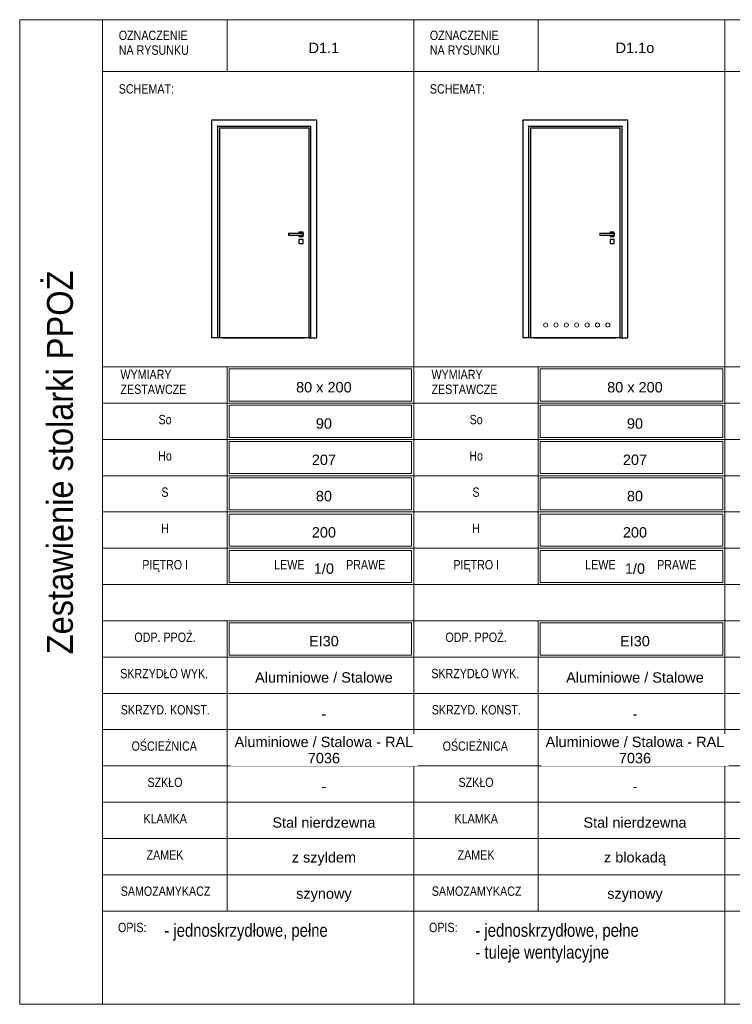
# Model space of a CAD drawing. Header units: centimetres. Extents: x -159 to 1449, y -1163 to 778.
# Tile 1 of 6: x -159 to 528, y -1163 to -213. Entities that reach past the tile are written whole.
import ezdxf

# ---------------------------------------------------------------- set-up
doc = ezdxf.new("R2010")
doc.units = ezdxf.units.CM
for name, color, linetype, lineweight in [('A-ANNO-NOTE', 131, 'Continuous', 13), ('A-DETL-THIN', 151, 'Continuous', 18), ('A-DOOR', 31, 'Continuous', 25), ('A-DOOR-FRAM', 31, 'Continuous', 25), ('G-ANNO-TEXT', 231, 'Continuous', 13)]:
    doc.layers.add(name, color=color, linetype=linetype, lineweight=lineweight)
doc.styles.add('Arial', font='arial.ttf', dxfattribs={"width": 0.9, "height": 25})
doc.styles.add('Arial Narrow', font='ARIALN.TTF', dxfattribs={"height": 9})
doc.styles.add('Arial Narrow_1', font='ARIALN.TTF', dxfattribs={"height": 12.5})
doc.styles.add('Arial_1', font='arial.ttf', dxfattribs={"height": 10})

# ---------------------------------------------------------------- blocks, each defined once
blk = doc.blocks.new('Family - ___-2488737-Projekt 1 - Zestawienie stolarki drzwiowej')
at = {"layer": 'A-DOOR'}
for p, q in [((33.2, -317.59), (119.7, -317.59)), ((33.2, -317.59), (33.2, -520.37)), ((119.7, -520.37), (119.7, -317.59)), ((99.95, -419.37), (113.95, -419.37)), ((99.95, -419.37), (99.95, -421.37)), ((113.95, -421.37), (99.95, -421.37)), ((109.95, -418.37), (109.95, -419.37)), ((113.95, -418.37), (109.95, -418.37)), ((109.95, -421.37), (109.95, -422.37)), ((109.95, -422.37), (113.95, -422.37)), ((109.95, -425.37), (109.95, -429.37)), ((113.95, -425.37), (109.95, -425.37)), ((113.95, -419.37), (113.95, -418.37)), ((113.95, -419.37), (113.95, -421.37)), ((113.95, -422.37), (113.95, -421.37)), ((113.95, -429.37), (113.95, -425.37)), ((109.95, -429.37), (113.95, -429.37)), ((119.7, -520.37), (33.2, -520.37)), ((36.45, -520.37), (115.57, -520.37))]:
    blk.add_line(p, q, dxfattribs=at)
at = {"layer": 'A-DOOR-FRAM'}
for p, q in [((25.7, -310.12), (25.7, -520.37)), ((127.2, -310.12), (25.7, -310.12)), ((127.2, -520.37), (127.2, -310.12)), ((31.7, -520.37), (31.7, -316.12)), ((31.7, -316.12), (121.2, -316.12)), ((121.2, -316.12), (121.2, -520.37)), ((26, -520.37), (25.7, -520.37)), ((31.4, -520.37), (26, -520.37)), ((31.7, -520.37), (31.4, -520.37)), ((33.2, -520.37), (31.7, -520.37)), ((119.7, -520.37), (121.2, -520.37)), ((121.5, -520.37), (121.2, -520.37)), ((121.5, -520.37), (126.9, -520.37)), ((127.2, -520.37), (126.9, -520.37))]:
    blk.add_line(p, q, dxfattribs=at)
for points, knots in [([(26, -310.42), (25.97, -310.39), (25.93, -310.35), (25.88, -310.3), (25.86, -310.27), (25.83, -310.25), (25.81, -310.23), (25.79, -310.21), (25.77, -310.19), (25.76, -310.18), (25.74, -310.16), (25.72, -310.14), (25.7, -310.12), (25.7, -310.12), (25.7, -310.12)], [0, 0, 0, 0, 0.166667, 0.25, 0.333333, 0.375, 0.416667, 0.5, 0.541667, 0.583333, 0.666667, 0.75, 0.833333, 1, 1, 1, 1]), ([(126.9, -310.42), (126.93, -310.39), (126.97, -310.35), (127.01, -310.3), (127.04, -310.27), (127.07, -310.25), (127.09, -310.23), (127.11, -310.21), (127.13, -310.19), (127.14, -310.18), (127.16, -310.16), (127.18, -310.14), (127.19, -310.12), (127.2, -310.12), (127.2, -310.12)], [0, 0, 0, 0, 0.166667, 0.25, 0.333333, 0.375, 0.416667, 0.5, 0.541667, 0.583333, 0.666667, 0.75, 0.833333, 1, 1, 1, 1]), ([(31.7, -316.12), (31.7, -316.12), (31.69, -316.11), (31.68, -316.1), (31.66, -316.08), (31.64, -316.06), (31.63, -316.04), (31.61, -316.03), (31.58, -316), (31.56, -315.97), (31.53, -315.95), (31.51, -315.93), (31.47, -315.88), (31.43, -315.84), (31.4, -315.82)], [0, 0, 0, 0, 0.166667, 0.25, 0.333333, 0.416667, 0.458333, 0.5, 0.583333, 0.666667, 0.708333, 0.75, 0.833333, 1, 1, 1, 1]), ([(121.2, -316.12), (121.2, -316.12), (121.2, -316.11), (121.22, -316.1), (121.24, -316.08), (121.26, -316.06), (121.27, -316.04), (121.29, -316.03), (121.32, -316), (121.34, -315.97), (121.37, -315.95), (121.39, -315.93), (121.43, -315.88), (121.47, -315.84), (121.5, -315.82)], [0, 0, 0, 0, 0.166667, 0.25, 0.333333, 0.416667, 0.458333, 0.5, 0.583333, 0.666667, 0.708333, 0.75, 0.833333, 1, 1, 1, 1])]:
    blk.add_open_spline(points, degree=3, knots=knots, dxfattribs=at)
blk = doc.blocks.new('Family - ___-2489071-Projekt 1 - Zestawienie stolarki drzwiowej')
at = {"layer": 'A-DOOR'}
for p, q in [((333.2, -317.59), (419.7, -317.59)), ((333.2, -317.59), (333.2, -520.37)), ((419.7, -520.37), (419.7, -317.59)), ((399.95, -419.37), (413.95, -419.37)), ((399.95, -419.37), (399.95, -421.37)), ((413.95, -421.37), (399.95, -421.37)), ((409.95, -418.37), (409.95, -419.37)), ((413.95, -418.37), (409.95, -418.37)), ((409.95, -421.37), (409.95, -422.37)), ((409.95, -422.37), (413.95, -422.37)), ((409.95, -425.37), (409.95, -429.37)), ((413.95, -425.37), (409.95, -425.37)), ((413.95, -419.37), (413.95, -418.37)), ((413.95, -419.37), (413.95, -421.37)), ((413.95, -422.37), (413.95, -421.37)), ((413.95, -429.37), (413.95, -425.37)), ((409.95, -429.37), (413.95, -429.37)), ((419.7, -520.37), (333.2, -520.37)), ((336.45, -520.37), (415.57, -520.37))]:
    blk.add_line(p, q, dxfattribs=at)
at = {"layer": 'A-DOOR-FRAM'}
for p, q in [((325.7, -310.12), (325.7, -520.37)), ((427.2, -310.12), (325.7, -310.12)), ((427.2, -520.37), (427.2, -310.12)), ((331.7, -520.37), (331.7, -316.12)), ((331.7, -316.12), (421.2, -316.12)), ((421.2, -316.12), (421.2, -520.37)), ((326, -520.37), (325.7, -520.37)), ((331.4, -520.37), (326, -520.37)), ((331.7, -520.37), (331.4, -520.37)), ((333.2, -520.37), (331.7, -520.37)), ((419.7, -520.37), (421.2, -520.37)), ((421.5, -520.37), (421.2, -520.37)), ((421.5, -520.37), (426.9, -520.37)), ((427.2, -520.37), (426.9, -520.37))]:
    blk.add_line(p, q, dxfattribs=at)
for points, knots in [([(326, -310.42), (325.97, -310.39), (325.93, -310.35), (325.88, -310.3), (325.86, -310.27), (325.83, -310.25), (325.81, -310.23), (325.79, -310.21), (325.77, -310.19), (325.76, -310.18), (325.74, -310.16), (325.72, -310.14), (325.7, -310.12), (325.7, -310.12), (325.7, -310.12)], [0, 0, 0, 0, 0.166667, 0.25, 0.333333, 0.375, 0.416667, 0.5, 0.541667, 0.583333, 0.666667, 0.75, 0.833333, 1, 1, 1, 1]), ([(426.9, -310.42), (426.93, -310.39), (426.97, -310.35), (427.01, -310.3), (427.04, -310.27), (427.07, -310.25), (427.09, -310.23), (427.11, -310.21), (427.13, -310.19), (427.14, -310.18), (427.16, -310.16), (427.18, -310.14), (427.19, -310.12), (427.2, -310.12), (427.2, -310.12)], [0, 0, 0, 0, 0.166667, 0.25, 0.333333, 0.375, 0.416667, 0.5, 0.541667, 0.583333, 0.666667, 0.75, 0.833333, 1, 1, 1, 1]), ([(331.7, -316.12), (331.7, -316.12), (331.69, -316.11), (331.68, -316.1), (331.66, -316.08), (331.64, -316.06), (331.63, -316.04), (331.61, -316.03), (331.58, -316), (331.56, -315.97), (331.53, -315.95), (331.51, -315.93), (331.47, -315.88), (331.43, -315.84), (331.4, -315.82)], [0, 0, 0, 0, 0.166667, 0.25, 0.333333, 0.416667, 0.458333, 0.5, 0.583333, 0.666667, 0.708333, 0.75, 0.833333, 1, 1, 1, 1]), ([(421.2, -316.12), (421.2, -316.12), (421.2, -316.11), (421.22, -316.1), (421.24, -316.08), (421.26, -316.06), (421.27, -316.04), (421.29, -316.03), (421.32, -316), (421.34, -315.97), (421.37, -315.95), (421.39, -315.93), (421.43, -315.88), (421.47, -315.84), (421.5, -315.82)], [0, 0, 0, 0, 0.166667, 0.25, 0.333333, 0.416667, 0.458333, 0.5, 0.583333, 0.666667, 0.708333, 0.75, 0.833333, 1, 1, 1, 1])]:
    blk.add_open_spline(points, degree=3, knots=knots, dxfattribs=at)

msp = doc.modelspace()

# ---------------------------------------------------------------- linework, layer by layer
at = {"layer": 'A-DETL-THIN'}
for p, q in [((-79.4, -213.27), (-159.4, -213.27)), ((-159.4, -213.27), (-159.4, -1163.27)), ((-79.4, -213.27), (220.6, -213.27)), ((-79.4, -213.27), (-79.4, -1163.27)), ((-79.4, -213.27), (-79.4, -1163.27)), ((40.6, -263.27), (40.6, -213.27)), ((220.6, -213.27), (220.6, -263.27)), ((220.6, -213.27), (520.6, -213.27)), ((220.6, -213.27), (220.6, -1163.27)), ((220.6, -213.27), (220.6, -1163.27)), ((340.6, -263.27), (340.6, -213.27)), ((520.6, -213.27), (520.6, -263.27)), ((520.6, -213.27), (820.6, -213.27)), ((520.6, -213.27), (520.6, -1163.27)), ((-79.4, -263.27), (220.6, -263.27)), ((220.6, -548.27), (220.6, -263.27)), ((220.6, -263.27), (520.6, -263.27)), ((520.6, -548.27), (520.6, -263.27)), ((520.6, -263.27), (820.6, -263.27)), ((-79.4, -548.27), (220.6, -548.27)), ((40.6, -548.27), (40.6, -583.27)), ((42.6, -550.27), (218.6, -550.27)), ((42.6, -581.27), (42.6, -550.27)), ((218.6, -550.27), (218.6, -581.27)), ((220.6, -548.27), (220.6, -1163.27)), ((220.6, -548.27), (520.6, -548.27)), ((340.6, -548.27), (340.6, -583.27)), ((342.6, -550.27), (518.6, -550.27)), ((342.6, -581.27), (342.6, -550.27)), ((518.6, -550.27), (518.6, -581.27)), ((520.6, -548.27), (520.6, -1163.27)), ((520.6, -548.27), (820.6, -548.27)), ((-79.4, -583.27), (220.6, -583.27)), ((40.6, -583.27), (40.6, -618.27)), ((218.6, -581.27), (42.6, -581.27)), ((42.6, -585.27), (218.6, -585.27)), ((42.6, -616.27), (42.6, -585.27)), ((218.6, -585.27), (218.6, -616.27)), ((220.6, -583.27), (520.6, -583.27)), ((340.6, -583.27), (340.6, -618.27)), ((518.6, -581.27), (342.6, -581.27)), ((342.6, -585.27), (518.6, -585.27)), ((342.6, -616.27), (342.6, -585.27)), ((518.6, -585.27), (518.6, -616.27)), ((520.6, -583.27), (820.6, -583.27)), ((218.6, -616.27), (42.6, -616.27)), ((518.6, -616.27), (342.6, -616.27)), ((-79.4, -618.27), (220.6, -618.27)), ((40.6, -618.27), (40.6, -653.27)), ((42.6, -620.27), (218.6, -620.27)), ((42.6, -651.27), (42.6, -620.27)), ((218.6, -620.27), (218.6, -651.27)), ((220.6, -618.27), (520.6, -618.27)), ((340.6, -618.27), (340.6, -653.27)), ((342.6, -620.27), (518.6, -620.27)), ((342.6, -651.27), (342.6, -620.27)), ((518.6, -620.27), (518.6, -651.27)), ((520.6, -618.27), (820.6, -618.27)), ((-79.4, -653.27), (220.6, -653.27)), ((40.6, -653.27), (40.6, -688.27)), ((218.6, -651.27), (42.6, -651.27)), ((42.6, -655.27), (218.6, -655.27)), ((42.6, -686.27), (42.6, -655.27)), ((218.6, -655.27), (218.6, -686.27)), ((220.6, -653.27), (520.6, -653.27)), ((340.6, -653.27), (340.6, -688.27)), ((518.6, -651.27), (342.6, -651.27)), ((342.6, -655.27), (518.6, -655.27)), ((342.6, -686.27), (342.6, -655.27)), ((518.6, -655.27), (518.6, -686.27)), ((520.6, -653.27), (820.6, -653.27)), ((-79.4, -688.27), (220.6, -688.27)), ((40.6, -688.27), (40.6, -723.27)), ((218.6, -686.27), (42.6, -686.27)), ((42.6, -721.27), (42.6, -690.27)), ((42.6, -690.27), (218.6, -690.27)), ((218.6, -690.27), (218.6, -721.27)), ((220.6, -688.27), (520.6, -688.27)), ((340.6, -688.27), (340.6, -723.27)), ((518.6, -686.27), (342.6, -686.27)), ((342.6, -721.27), (342.6, -690.27)), ((342.6, -690.27), (518.6, -690.27)), ((518.6, -690.27), (518.6, -721.27)), ((520.6, -688.27), (820.6, -688.27)), ((218.6, -721.27), (42.6, -721.27)), ((518.6, -721.27), (342.6, -721.27)), ((-79.4, -723.27), (220.6, -723.27)), ((40.6, -723.27), (40.6, -758.27)), ((42.6, -725.27), (218.6, -725.27)), ((42.6, -756.27), (42.6, -725.27)), ((218.6, -725.27), (218.6, -756.27)), ((220.6, -723.27), (520.6, -723.27)), ((340.6, -723.27), (340.6, -758.27)), ((342.6, -725.27), (518.6, -725.27)), ((342.6, -756.27), (342.6, -725.27)), ((518.6, -725.27), (518.6, -756.27)), ((520.6, -723.27), (820.6, -723.27)), ((-79.4, -758.27), (220.6, -758.27)), ((218.6, -756.27), (42.6, -756.27)), ((220.6, -758.27), (520.6, -758.27)), ((518.6, -756.27), (342.6, -756.27)), ((520.6, -758.27), (820.6, -758.27)), ((-79.4, -793.27), (220.6, -793.27)), ((40.6, -793.27), (40.6, -828.27)), ((42.6, -795.27), (218.6, -795.27)), ((42.6, -826.27), (42.6, -795.27)), ((218.6, -795.27), (218.6, -826.27)), ((220.6, -793.27), (520.6, -793.27)), ((340.6, -793.27), (340.6, -828.27)), ((342.6, -795.27), (518.6, -795.27)), ((342.6, -826.27), (342.6, -795.27)), ((518.6, -795.27), (518.6, -826.27)), ((520.6, -793.27), (820.6, -793.27)), ((218.6, -826.27), (42.6, -826.27)), ((518.6, -826.27), (342.6, -826.27)), ((-79.4, -828.27), (220.6, -828.27)), ((40.6, -828.27), (40.6, -863.27)), ((220.6, -828.27), (520.6, -828.27)), ((340.6, -828.27), (340.6, -863.27)), ((520.6, -828.27), (820.6, -828.27)), ((-79.4, -863.27), (220.6, -863.27)), ((40.6, -863.27), (40.6, -898.27)), ((220.6, -863.27), (520.6, -863.27)), ((340.6, -863.27), (340.6, -898.27)), ((520.6, -863.27), (820.6, -863.27)), ((-79.4, -898.27), (220.6, -898.27)), ((40.6, -898.27), (40.6, -933.27)), ((220.6, -898.27), (520.6, -898.27)), ((340.6, -898.27), (340.6, -933.27)), ((520.6, -898.27), (820.6, -898.27)), ((-79.4, -933.27), (220.6, -933.27)), ((40.6, -933.27), (40.6, -968.27)), ((220.6, -933.27), (520.6, -933.27)), ((340.6, -933.27), (340.6, -968.27)), ((520.6, -933.27), (820.6, -933.27)), ((-79.4, -968.27), (220.6, -968.27)), ((40.6, -968.27), (40.6, -1003.27)), ((220.6, -968.27), (520.6, -968.27)), ((340.6, -968.27), (340.6, -1003.27)), ((520.6, -968.27), (820.6, -968.27)), ((-79.4, -1003.27), (220.6, -1003.27)), ((40.6, -1003.27), (40.6, -1038.27)), ((220.6, -1003.27), (520.6, -1003.27)), ((340.6, -1003.27), (340.6, -1038.27)), ((520.6, -1003.27), (820.6, -1003.27)), ((-79.4, -1038.27), (220.6, -1038.27)), ((40.6, -1038.27), (40.6, -1073.27)), ((220.6, -1038.27), (520.6, -1038.27)), ((340.6, -1038.27), (340.6, -1073.27)), ((520.6, -1038.27), (820.6, -1038.27)), ((-79.4, -1073.27), (220.6, -1073.27)), ((220.6, -1073.27), (520.6, -1073.27)), ((520.6, -1073.27), (820.6, -1073.27)), ((-159.4, -1163.27), (-79.4, -1163.27)), ((-79.4, -1163.27), (220.6, -1163.27)), ((220.6, -1163.27), (520.6, -1163.27)), ((520.6, -1163.27), (820.6, -1163.27))]:
    msp.add_line(p, q, dxfattribs=at)
for centre in [(347.83, -507.87), (357.83, -507.87), (367.83, -507.87), (377.83, -507.87), (387.83, -507.87), (397.83, -507.87), (407.83, -507.87)]:
    msp.add_circle(centre, 2, dxfattribs=at)

# ---------------------------------------------------------------- block references
at = {"lineweight": 25}
for name in ['Family - ___-2488737-Projekt 1 - Zestawienie stolarki drzwiowej', 'Family - ___-2489071-Projekt 1 - Zestawienie stolarki drzwiowej']:
    msp.add_blockref(name, (0, 0), dxfattribs=at)

# ---------------------------------------------------------------- texts
at = {"layer": 'A-ANNO-NOTE', "char_height": 10, "attachment_point": 5, "line_spacing_factor": 0.936439, "style": 'Arial_1', "bg_fill": 3, "box_fill_scale": 1.25, "bg_fill_color": 256, "bg_fill_true_color": 13158600, "bg_fill_transparency": 0}
for s, insert, width in [('\\pxqc,t6.35,12.7,19.05,25.4,31.75,38.1,44.45,50.8,57.15,63.5,69.85,76.2,82.55,88.9,95.25,101.6,107.95,114.3,120.65,127,133.35,139.7,146.05,152.4,158.75,165.1,171.45,177.8,184.15,190.5,196.85,203.2;{D1.1}', (133.97, -240.46), 30.45), ('\\pxqc,t6.35,12.7,19.05,25.4,31.75,38.1,44.45,50.8,57.15,63.5,69.85,76.2,82.55,88.9,95.25,101.6,107.95,114.3,120.65,127,133.35,139.7,146.05,152.4,158.75,165.1,171.45,177.8,184.15,190.5,196.85,203.2;{D1.1o}', (433.97, -240.46), 38.35), ('\\pxqc,t6.35,12.7,19.05,25.4,31.75,38.1,44.45,50.8,57.15,63.5,69.85,76.2,82.55,88.9,95.25,101.6,107.95,114.3,120.65,127,133.35,139.7,146.05,152.4,158.75,165.1,171.45,177.8,184.15,190.5,196.85,203.2;{80 x 200}', (133.97, -567.96), 55.25), ('\\pxqc,t6.35,12.7,19.05,25.4,31.75,38.1,44.45,50.8,57.15,63.5,69.85,76.2,82.55,88.9,95.25,101.6,107.95,114.3,120.65,127,133.35,139.7,146.05,152.4,158.75,165.1,171.45,177.8,184.15,190.5,196.85,203.2;{80 x 200}', (433.97, -567.96), 55.25), ('\\pxqc,t6.35,12.7,19.05,25.4,31.75,38.1,44.45,50.8,57.15,63.5,69.85,76.2,82.55,88.9,95.25,101.6,107.95,114.3,120.65,127,133.35,139.7,146.05,152.4,158.75,165.1,171.45,177.8,184.15,190.5,196.85,203.2;{90}', (134, -602.96), 16.2), ('\\pxqc,t6.35,12.7,19.05,25.4,31.75,38.1,44.45,50.8,57.15,63.5,69.85,76.2,82.55,88.9,95.25,101.6,107.95,114.3,120.65,127,133.35,139.7,146.05,152.4,158.75,165.1,171.45,177.8,184.15,190.5,196.85,203.2;{90}', (434, -602.96), 16.2), ('\\pxqc,t6.35,12.7,19.05,25.4,31.75,38.1,44.45,50.8,57.15,63.5,69.85,76.2,82.55,88.9,95.25,101.6,107.95,114.3,120.65,127,133.35,139.7,146.05,152.4,158.75,165.1,171.45,177.8,184.15,190.5,196.85,203.2;{207}', (133.97, -637.96), 24.15), ('\\pxqc,t6.35,12.7,19.05,25.4,31.75,38.1,44.45,50.8,57.15,63.5,69.85,76.2,82.55,88.9,95.25,101.6,107.95,114.3,120.65,127,133.35,139.7,146.05,152.4,158.75,165.1,171.45,177.8,184.15,190.5,196.85,203.2;{207}', (433.97, -637.96), 24.15), ('\\pxqc,t6.35,12.7,19.05,25.4,31.75,38.1,44.45,50.8,57.15,63.5,69.85,76.2,82.55,88.9,95.25,101.6,107.95,114.3,120.65,127,133.35,139.7,146.05,152.4,158.75,165.1,171.45,177.8,184.15,190.5,196.85,203.2;{80}', (134, -672.96), 16.2), ('\\pxqc,t6.35,12.7,19.05,25.4,31.75,38.1,44.45,50.8,57.15,63.5,69.85,76.2,82.55,88.9,95.25,101.6,107.95,114.3,120.65,127,133.35,139.7,146.05,152.4,158.75,165.1,171.45,177.8,184.15,190.5,196.85,203.2;{80}', (434, -672.96), 16.2), ('\\pxqc,t6.35,12.7,19.05,25.4,31.75,38.1,44.45,50.8,57.15,63.5,69.85,76.2,82.55,88.9,95.25,101.6,107.95,114.3,120.65,127,133.35,139.7,146.05,152.4,158.75,165.1,171.45,177.8,184.15,190.5,196.85,203.2;{200}', (133.97, -707.96), 24.15), ('\\pxqc,t6.35,12.7,19.05,25.4,31.75,38.1,44.45,50.8,57.15,63.5,69.85,76.2,82.55,88.9,95.25,101.6,107.95,114.3,120.65,127,133.35,139.7,146.05,152.4,158.75,165.1,171.45,177.8,184.15,190.5,196.85,203.2;{200}', (433.97, -707.96), 24.15), ('\\pxqc,t6.35,12.7,19.05,25.4,31.75,38.1,44.45,50.8,57.15,63.5,69.85,76.2,82.55,88.9,95.25,101.6,107.95,114.3,120.65,127,133.35,139.7,146.05,152.4,158.75,165.1,171.45,177.8,184.15,190.5,196.85,203.2;{EI30}', (133.97, -812.96), 29.75), ('\\pxqc,t6.35,12.7,19.05,25.4,31.75,38.1,44.45,50.8,57.15,63.5,69.85,76.2,82.55,88.9,95.25,101.6,107.95,114.3,120.65,127,133.35,139.7,146.05,152.4,158.75,165.1,171.45,177.8,184.15,190.5,196.85,203.2;{EI30}', (433.97, -812.96), 29.75), ('\\pxqc,t6.35,12.7,19.05,25.4,31.75,38.1,44.45,50.8,57.15,63.5,69.85,76.2,82.55,88.9,95.25,101.6,107.95,114.3,120.65,127,133.35,139.7,146.05,152.4,158.75,165.1,171.45,177.8,184.15,190.5,196.85,203.2;{-}', (134, -882.96), 4.95), ('\\pxqc,t6.35,12.7,19.05,25.4,31.75,38.1,44.45,50.8,57.15,63.5,69.85,76.2,82.55,88.9,95.25,101.6,107.95,114.3,120.65,127,133.35,139.7,146.05,152.4,158.75,165.1,171.45,177.8,184.15,190.5,196.85,203.2;{-}', (434, -882.96), 4.95), ('\\pxqc,t6.35,12.7,19.05,25.4,31.75,38.1,44.45,50.8,57.15,63.5,69.85,76.2,82.55,88.9,95.25,101.6,107.95,114.3,120.65,127,133.35,139.7,146.05,152.4,158.75,165.1,171.45,177.8,184.15,190.5,196.85,203.2;{-}', (134, -952.96), 4.95), ('\\pxqc,t6.35,12.7,19.05,25.4,31.75,38.1,44.45,50.8,57.15,63.5,69.85,76.2,82.55,88.9,95.25,101.6,107.95,114.3,120.65,127,133.35,139.7,146.05,152.4,158.75,165.1,171.45,177.8,184.15,190.5,196.85,203.2;{-}', (434, -952.96), 4.95), ('\\pxqc,t6.35,12.7,19.05,25.4,31.75,38.1,44.45,50.8,57.15,63.5,69.85,76.2,82.55,88.9,95.25,101.6,107.95,114.3,120.65,127,133.35,139.7,146.05,152.4,158.75,165.1,171.45,177.8,184.15,190.5,196.85,203.2;{z szyldem}', (134, -1022.96), 63.5), ('\\pxqc,t6.35,12.7,19.05,25.4,31.75,38.1,44.45,50.8,57.15,63.5,69.85,76.2,82.55,88.9,95.25,101.6,107.95,114.3,120.65,127,133.35,139.7,146.05,152.4,158.75,165.1,171.45,177.8,184.15,190.5,196.85,203.2;{szynowy}', (134, -1057.96), 53.9), ('\\pxqc,t6.35,12.7,19.05,25.4,31.75,38.1,44.45,50.8,57.15,63.5,69.85,76.2,82.55,88.9,95.25,101.6,107.95,114.3,120.65,127,133.35,139.7,146.05,152.4,158.75,165.1,171.45,177.8,184.15,190.5,196.85,203.2;{szynowy}', (434, -1057.96), 53.9)]:
    msp.add_mtext(s, dxfattribs=dict(at, insert=insert, width=width))
at = {"layer": 'G-ANNO-TEXT', "color": 7, "line_spacing_factor": 0.949189}
for s, insert, char_height, width, attachment_point, style in [('\\pxt7.05556,14.11111,21.16667,28.22222,35.27778,42.33333,49.38889,56.44444,63.5,70.55556,77.61111,84.66667,91.72222,98.77778,105.83333,112.88889,119.94444,127,134.05556,141.11111,148.16667,155.22222,162.27778,169.33333,176.38889,183.44444,190.5,197.55556,204.61111,211.66667,218.72222,225.77778;{OZNACZENIE NA RYSUNKU}', (-63.85, -223.89), 9, 77.75, 1, 'Arial Narrow'), ('\\pxt7.05556,14.11111,21.16667,28.22222,35.27778,42.33333,49.38889,56.44444,63.5,70.55556,77.61111,84.66667,91.72222,98.77778,105.83333,112.88889,119.94444,127,134.05556,141.11111,148.16667,155.22222,162.27778,169.33333,176.38889,183.44444,190.5,197.55556,204.61111,211.66667,218.72222,225.77778;{OZNACZENIE NA RYSUNKU}', (236.15, -223.89), 9, 77.75, 1, 'Arial Narrow'), ('\\pxt7.05556,14.11111,21.16667,28.22222,35.27778,42.33333,49.38889,56.44444,63.5,70.55556,77.61111,84.66667,91.72222,98.77778,105.83333,112.88889,119.94444,127,134.05556,141.11111,148.16667,155.22222,162.27778,169.33333,176.38889,183.44444,190.5,197.55556,204.61111,211.66667,218.72222,225.77778;{SCHEMAT:}', (-63.85, -275.55), 9, 52.4695, 1, 'Arial Narrow'), ('\\pxt7.05556,14.11111,21.16667,28.22222,35.27778,42.33333,49.38889,56.44444,63.5,70.55556,77.61111,84.66667,91.72222,98.77778,105.83333,112.88889,119.94444,127,134.05556,141.11111,148.16667,155.22222,162.27778,169.33333,176.38889,183.44444,190.5,197.55556,204.61111,211.66667,218.72222,225.77778;{SCHEMAT:}', (236.15, -275.55), 9, 52.4695, 1, 'Arial Narrow'), ('\\pxt7.05556,14.11111,21.16667,28.22222,35.27778,42.33333,49.38889,56.44444,63.5,70.55556,77.61111,84.66667,91.72222,98.77778,105.83333,112.88889,119.94444,127,134.05556,141.11111,148.16667,155.22222,162.27778,169.33333,176.38889,183.44444,190.5,197.55556,204.61111,211.66667,218.72222,225.77778;{WYMIARY\\PZESTAWCZE}', (-62.23, -551.1), 9, 99.55, 1, 'Arial Narrow'), ('\\pxt7.05556,14.11111,21.16667,28.22222,35.27778,42.33333,49.38889,56.44444,63.5,70.55556,77.61111,84.66667,91.72222,98.77778,105.83333,112.88889,119.94444,127,134.05556,141.11111,148.16667,155.22222,162.27778,169.33333,176.38889,183.44444,190.5,197.55556,204.61111,211.66667,218.72222,225.77778;{WYMIARY\\PZESTAWCZE}', (237.77, -551.1), 9, 99.55, 1, 'Arial Narrow'), ('\\pxqc,t7.05556,14.11111,21.16667,28.22222,35.27778,42.33333,49.38889,56.44444,63.5,70.55556,77.61111,84.66667,91.72222,98.77778,105.83333,112.88889,119.94444,127,134.05556,141.11111,148.16667,155.22222,162.27778,169.33333,176.38889,183.44444,190.5,197.55556,204.61111,211.66667,218.72222,225.77778;{So}', (-19.18, -594.61), 9, 38.7, 2, 'Arial Narrow'), ('\\pxqc,t7.05556,14.11111,21.16667,28.22222,35.27778,42.33333,49.38889,56.44444,63.5,70.55556,77.61111,84.66667,91.72222,98.77778,105.83333,112.88889,119.94444,127,134.05556,141.11111,148.16667,155.22222,162.27778,169.33333,176.38889,183.44444,190.5,197.55556,204.61111,211.66667,218.72222,225.77778;{So}', (280.82, -594.61), 9, 38.7, 2, 'Arial Narrow'), ('\\pxqc,t7.05556,14.11111,21.16667,28.22222,35.27778,42.33333,49.38889,56.44444,63.5,70.55556,77.61111,84.66667,91.72222,98.77778,105.83333,112.88889,119.94444,127,134.05556,141.11111,148.16667,155.22222,162.27778,169.33333,176.38889,183.44444,190.5,197.55556,204.61111,211.66667,218.72222,225.77778;{Ho}', (-19.2, -629.61), 9, 38.7, 2, 'Arial Narrow'), ('\\pxqc,t7.05556,14.11111,21.16667,28.22222,35.27778,42.33333,49.38889,56.44444,63.5,70.55556,77.61111,84.66667,91.72222,98.77778,105.83333,112.88889,119.94444,127,134.05556,141.11111,148.16667,155.22222,162.27778,169.33333,176.38889,183.44444,190.5,197.55556,204.61111,211.66667,218.72222,225.77778;{Ho}', (280.8, -629.61), 9, 38.7, 2, 'Arial Narrow'), ('\\pxqc,t7.05556,14.11111,21.16667,28.22222,35.27778,42.33333,49.38889,56.44444,63.5,70.55556,77.61111,84.66667,91.72222,98.77778,105.83333,112.88889,119.94444,127,134.05556,141.11111,148.16667,155.22222,162.27778,169.33333,176.38889,183.44444,190.5,197.55556,204.61111,211.66667,218.72222,225.77778;{S}', (-19.35, -664.61), 9, 38.7, 2, 'Arial Narrow'), ('\\pxqc,t7.05556,14.11111,21.16667,28.22222,35.27778,42.33333,49.38889,56.44444,63.5,70.55556,77.61111,84.66667,91.72222,98.77778,105.83333,112.88889,119.94444,127,134.05556,141.11111,148.16667,155.22222,162.27778,169.33333,176.38889,183.44444,190.5,197.55556,204.61111,211.66667,218.72222,225.77778;{S}', (280.65, -664.61), 9, 38.7, 2, 'Arial Narrow'), ('\\pxqc,t7.05556,14.11111,21.16667,28.22222,35.27778,42.33333,49.38889,56.44444,63.5,70.55556,77.61111,84.66667,91.72222,98.77778,105.83333,112.88889,119.94444,127,134.05556,141.11111,148.16667,155.22222,162.27778,169.33333,176.38889,183.44444,190.5,197.55556,204.61111,211.66667,218.72222,225.77778;{H}', (-19.35, -699.61), 9, 38.7, 2, 'Arial Narrow'), ('\\pxqc,t7.05556,14.11111,21.16667,28.22222,35.27778,42.33333,49.38889,56.44444,63.5,70.55556,77.61111,84.66667,91.72222,98.77778,105.83333,112.88889,119.94444,127,134.05556,141.11111,148.16667,155.22222,162.27778,169.33333,176.38889,183.44444,190.5,197.55556,204.61111,211.66667,218.72222,225.77778;{H}', (280.65, -699.61), 9, 38.7, 2, 'Arial Narrow'), ('\\pxqc,t7.05556,14.11111,21.16667,28.22222,35.27778,42.33333,49.38889,56.44444,63.5,70.55556,77.61111,84.66667,91.72222,98.77778,105.83333,112.88889,119.94444,127,134.05556,141.11111,148.16667,155.22222,162.27778,169.33333,176.38889,183.44444,190.5,197.55556,204.61111,211.66667,218.72222,225.77778;{PIĘTRO I}', (-19.11, -734.61), 9, 105.5, 2, 'Arial Narrow'), ('\\pxqc,t7.05556,14.11111,21.16667,28.22222,35.27778,42.33333,49.38889,56.44444,63.5,70.55556,77.61111,84.66667,91.72222,98.77778,105.83333,112.88889,119.94444,127,134.05556,141.11111,148.16667,155.22222,162.27778,169.33333,176.38889,183.44444,190.5,197.55556,204.61111,211.66667,218.72222,225.77778;{LEWE    ^I         PRAWE}', (139.6, -734.61), 9, 140.9, 2, 'Arial Narrow'), ('\\pxqc,t7.05556,14.11111,21.16667,28.22222,35.27778,42.33333,49.38889,56.44444,63.5,70.55556,77.61111,84.66667,91.72222,98.77778,105.83333,112.88889,119.94444,127,134.05556,141.11111,148.16667,155.22222,162.27778,169.33333,176.38889,183.44444,190.5,197.55556,204.61111,211.66667,218.72222,225.77778;{PIĘTRO I}', (280.89, -734.61), 9, 105.5, 2, 'Arial Narrow'), ('\\pxqc,t7.05556,14.11111,21.16667,28.22222,35.27778,42.33333,49.38889,56.44444,63.5,70.55556,77.61111,84.66667,91.72222,98.77778,105.83333,112.88889,119.94444,127,134.05556,141.11111,148.16667,155.22222,162.27778,169.33333,176.38889,183.44444,190.5,197.55556,204.61111,211.66667,218.72222,225.77778;{LEWE    ^I         PRAWE}', (439.6, -734.61), 9, 140.9, 2, 'Arial Narrow'), ('\\pxqc,t7.05556,14.11111,21.16667,28.22222,35.27778,42.33333,49.38889,56.44444,63.5,70.55556,77.61111,84.66667,91.72222,98.77778,105.83333,112.88889,119.94444,127,134.05556,141.11111,148.16667,155.22222,162.27778,169.33333,176.38889,183.44444,190.5,197.55556,204.61111,211.66667,218.72222,225.77778;{ODP. PPOŻ.}', (-19.31, -804.61), 9, 127, 2, 'Arial Narrow'), ('\\pxqc,t7.05556,14.11111,21.16667,28.22222,35.27778,42.33333,49.38889,56.44444,63.5,70.55556,77.61111,84.66667,91.72222,98.77778,105.83333,112.88889,119.94444,127,134.05556,141.11111,148.16667,155.22222,162.27778,169.33333,176.38889,183.44444,190.5,197.55556,204.61111,211.66667,218.72222,225.77778;{ODP. PPOŻ.}', (280.69, -804.61), 9, 127, 2, 'Arial Narrow'), ('\\pxqc,t7.05556,14.11111,21.16667,28.22222,35.27778,42.33333,49.38889,56.44444,63.5,70.55556,77.61111,84.66667,91.72222,98.77778,105.83333,112.88889,119.94444,127,134.05556,141.11111,148.16667,155.22222,162.27778,169.33333,176.38889,183.44444,190.5,197.55556,204.61111,211.66667,218.72222,225.77778;{SKRZYDŁO WYK.}', (-20.06, -839.61), 9, 128.35, 2, 'Arial Narrow'), ('\\pxqc,t7.05556,14.11111,21.16667,28.22222,35.27778,42.33333,49.38889,56.44444,63.5,70.55556,77.61111,84.66667,91.72222,98.77778,105.83333,112.88889,119.94444,127,134.05556,141.11111,148.16667,155.22222,162.27778,169.33333,176.38889,183.44444,190.5,197.55556,204.61111,211.66667,218.72222,225.77778;{SKRZYDŁO WYK.}', (279.94, -839.61), 9, 128.35, 2, 'Arial Narrow'), ('\\pxqc,t7.05556,14.11111,21.16667,28.22222,35.27778,42.33333,49.38889,56.44444,63.5,70.55556,77.61111,84.66667,91.72222,98.77778,105.83333,112.88889,119.94444,127,134.05556,141.11111,148.16667,155.22222,162.27778,169.33333,176.38889,183.44444,190.5,197.55556,204.61111,211.66667,218.72222,225.77778;{SKRZYD. KONST.}', (-19.02, -874.61), 9, 121.7, 2, 'Arial Narrow'), ('\\pxqc,t7.05556,14.11111,21.16667,28.22222,35.27778,42.33333,49.38889,56.44444,63.5,70.55556,77.61111,84.66667,91.72222,98.77778,105.83333,112.88889,119.94444,127,134.05556,141.11111,148.16667,155.22222,162.27778,169.33333,176.38889,183.44444,190.5,197.55556,204.61111,211.66667,218.72222,225.77778;{SKRZYD. KONST.}', (280.98, -874.61), 9, 121.7, 2, 'Arial Narrow'), ('\\pxqc,t7.05556,14.11111,21.16667,28.22222,35.27778,42.33333,49.38889,56.44444,63.5,70.55556,77.61111,84.66667,91.72222,98.77778,105.83333,112.88889,119.94444,127,134.05556,141.11111,148.16667,155.22222,162.27778,169.33333,176.38889,183.44444,190.5,197.55556,204.61111,211.66667,218.72222,225.77778;{OŚCIEŻNICA}', (-20, -909.61), 9, 97.9, 2, 'Arial Narrow'), ('\\pxqc,t7.05556,14.11111,21.16667,28.22222,35.27778,42.33333,49.38889,56.44444,63.5,70.55556,77.61111,84.66667,91.72222,98.77778,105.83333,112.88889,119.94444,127,134.05556,141.11111,148.16667,155.22222,162.27778,169.33333,176.38889,183.44444,190.5,197.55556,204.61111,211.66667,218.72222,225.77778;{OŚCIEŻNICA}', (280, -909.61), 9, 97.9, 2, 'Arial Narrow'), ('\\pxqc,t7.05556,14.11111,21.16667,28.22222,35.27778,42.33333,49.38889,56.44444,63.5,70.55556,77.61111,84.66667,91.72222,98.77778,105.83333,112.88889,119.94444,127,134.05556,141.11111,148.16667,155.22222,162.27778,169.33333,176.38889,183.44444,190.5,197.55556,204.61111,211.66667,218.72222,225.77778;{SZKŁO}', (-19.29, -944.61), 9, 50.6, 2, 'Arial Narrow'), ('\\pxqc,t7.05556,14.11111,21.16667,28.22222,35.27778,42.33333,49.38889,56.44444,63.5,70.55556,77.61111,84.66667,91.72222,98.77778,105.83333,112.88889,119.94444,127,134.05556,141.11111,148.16667,155.22222,162.27778,169.33333,176.38889,183.44444,190.5,197.55556,204.61111,211.66667,218.72222,225.77778;{SZKŁO}', (280.71, -944.61), 9, 50.6, 2, 'Arial Narrow'), ('\\pxqc,t7.05556,14.11111,21.16667,28.22222,35.27778,42.33333,49.38889,56.44444,63.5,70.55556,77.61111,84.66667,91.72222,98.77778,105.83333,112.88889,119.94444,127,134.05556,141.11111,148.16667,155.22222,162.27778,169.33333,176.38889,183.44444,190.5,197.55556,204.61111,211.66667,218.72222,225.77778;{KLAMKA}', (-19.08, -979.61), 9, 84, 2, 'Arial Narrow'), ('\\pxqc,t7.05556,14.11111,21.16667,28.22222,35.27778,42.33333,49.38889,56.44444,63.5,70.55556,77.61111,84.66667,91.72222,98.77778,105.83333,112.88889,119.94444,127,134.05556,141.11111,148.16667,155.22222,162.27778,169.33333,176.38889,183.44444,190.5,197.55556,204.61111,211.66667,218.72222,225.77778;{KLAMKA}', (280.92, -979.61), 9, 84, 2, 'Arial Narrow'), ('\\pxqc,t7.05556,14.11111,21.16667,28.22222,35.27778,42.33333,49.38889,56.44444,63.5,70.55556,77.61111,84.66667,91.72222,98.77778,105.83333,112.88889,119.94444,127,134.05556,141.11111,148.16667,155.22222,162.27778,169.33333,176.38889,183.44444,190.5,197.55556,204.61111,211.66667,218.72222,225.77778;{ZAMEK}', (-19.29, -1014.61), 9, 50.6, 2, 'Arial Narrow'), ('\\pxqc,t7.05556,14.11111,21.16667,28.22222,35.27778,42.33333,49.38889,56.44444,63.5,70.55556,77.61111,84.66667,91.72222,98.77778,105.83333,112.88889,119.94444,127,134.05556,141.11111,148.16667,155.22222,162.27778,169.33333,176.38889,183.44444,190.5,197.55556,204.61111,211.66667,218.72222,225.77778;{ZAMEK}', (280.71, -1014.61), 9, 50.6, 2, 'Arial Narrow'), ('\\pxqc,t7.05556,14.11111,21.16667,28.22222,35.27778,42.33333,49.38889,56.44444,63.5,70.55556,77.61111,84.66667,91.72222,98.77778,105.83333,112.88889,119.94444,127,134.05556,141.11111,148.16667,155.22222,162.27778,169.33333,176.38889,183.44444,190.5,197.55556,204.61111,211.66667,218.72222,225.77778;{SAMOZAMYKACZ}', (-18.73, -1049.61), 9, 130.3, 2, 'Arial Narrow'), ('\\pxqc,t7.05556,14.11111,21.16667,28.22222,35.27778,42.33333,49.38889,56.44444,63.5,70.55556,77.61111,84.66667,91.72222,98.77778,105.83333,112.88889,119.94444,127,134.05556,141.11111,148.16667,155.22222,162.27778,169.33333,176.38889,183.44444,190.5,197.55556,204.61111,211.66667,218.72222,225.77778;{SAMOZAMYKACZ}', (281.27, -1049.61), 9, 130.3, 2, 'Arial Narrow'), ('\\pxqc,t7.05556,14.11111,21.16667,28.22222,35.27778,42.33333,49.38889,56.44444,63.5,70.55556,77.61111,84.66667,91.72222,98.77778,105.83333,112.88889,119.94444,127,134.05556,141.11111,148.16667,155.22222,162.27778,169.33333,176.38889,183.44444,190.5,197.55556,204.61111,211.66667,218.72222,225.77778;{OPIS:}', (-50.87, -1084.61), 9, 38.7, 2, 'Arial Narrow'), ('\\pxqc,t7.05556,14.11111,21.16667,28.22222,35.27778,42.33333,49.38889,56.44444,63.5,70.55556,77.61111,84.66667,91.72222,98.77778,105.83333,112.88889,119.94444,127,134.05556,141.11111,148.16667,155.22222,162.27778,169.33333,176.38889,183.44444,190.5,197.55556,204.61111,211.66667,218.72222,225.77778;{OPIS:}', (249.13, -1084.61), 9, 38.7, 2, 'Arial Narrow'), ('\\pxt5.08,10.16,15.24,20.32,25.4,30.48,35.56,40.64,45.72,50.8,55.88,60.96,66.04,71.12,76.2,81.28,86.36,91.44,96.52,101.6,106.68,111.76,116.84,121.92,127,132.08,137.16,142.24,147.32,152.4,157.48,162.56;{- jednoskrzydłowe, pełne}', (-19.92, -1085.62), 12.5, 159.681, 1, 'Arial Narrow_1'), ('\\pxt5.08,10.16,15.24,20.32,25.4,30.48,35.56,40.64,45.72,50.8,55.88,60.96,66.04,71.12,76.2,81.28,86.36,91.44,96.52,101.6,106.68,111.76,116.84,121.92,127,132.08,137.16,142.24,147.32,152.4,157.48,162.56;{- jednoskrzydłowe, pełne}', (280.08, -1085.62), 12.5, 159.681, 1, 'Arial Narrow_1'), ('\\pxt5.08,10.16,15.24,20.32,25.4,30.48,35.56,40.64,45.72,50.8,55.88,60.96,66.04,71.12,76.2,81.28,86.36,91.44,96.52,101.6,106.68,111.76,116.84,121.92,127,132.08,137.16,142.24,147.32,152.4,157.48,162.56;{- tuleje wentylacyjne}', (280.08, -1106.69), 12.5, 130.9465, 1, 'Arial Narrow_1')]:
    msp.add_mtext(s, dxfattribs=dict(at, insert=insert, char_height=char_height, width=width, attachment_point=attachment_point, style=style))
at = {"layer": 'G-ANNO-TEXT', "color": 7, "insert": (-133.11, -455.3), "char_height": 25, "width": 380.5983, "attachment_point": 3, "rotation": 90, "line_spacing_factor": 0.936439, "style": 'Arial'}
msp.add_mtext('\\pxqr,t2.286,4.572,6.858,9.144,11.43,13.716,16.002,18.288,20.574,22.86,25.146,27.432,29.718,32.004,34.29,36.576,38.862,41.148,43.434,45.72,48.006,50.292,52.578,54.864,57.15,59.436,61.722,64.008,66.294,68.58,70.866,73.152;{Zestawienie stolarki PPOŻ}', dxfattribs=at)

# ---------------------------------------------------------------- next in the draw order: texts
at = {"layer": 'A-ANNO-NOTE', "char_height": 10, "attachment_point": 5, "line_spacing_factor": 0.936439, "style": 'Arial_1', "bg_fill": 3, "box_fill_scale": 1.25, "bg_fill_color": 256, "bg_fill_true_color": 13158600, "bg_fill_transparency": 0}
for s, insert, width in [('\\pxqc,t6.35,12.7,19.05,25.4,31.75,38.1,44.45,50.8,57.15,63.5,69.85,76.2,82.55,88.9,95.25,101.6,107.95,114.3,120.65,127,133.35,139.7,146.05,152.4,158.75,165.1,171.45,177.8,184.15,190.5,196.85,203.2;{1/0}', (133.97, -742.96), 20.2), ('\\pxqc,t6.35,12.7,19.05,25.4,31.75,38.1,44.45,50.8,57.15,63.5,69.85,76.2,82.55,88.9,95.25,101.6,107.95,114.3,120.65,127,133.35,139.7,146.05,152.4,158.75,165.1,171.45,177.8,184.15,190.5,196.85,203.2;{1/0}', (433.97, -742.96), 20.2), ('\\pxqc,t6.35,12.7,19.05,25.4,31.75,38.1,44.45,50.8,57.15,63.5,69.85,76.2,82.55,88.9,95.25,101.6,107.95,114.3,120.65,127,133.35,139.7,146.05,152.4,158.75,165.1,171.45,177.8,184.15,190.5,196.85,203.2;{Aluminiowe / Stalowe}', (134, -847.96), 135.25), ('\\pxqc,t6.35,12.7,19.05,25.4,31.75,38.1,44.45,50.8,57.15,63.5,69.85,76.2,82.55,88.9,95.25,101.6,107.95,114.3,120.65,127,133.35,139.7,146.05,152.4,158.75,165.1,171.45,177.8,184.15,190.5,196.85,203.2;{Aluminiowe / Stalowe}', (434, -847.96), 135.25), ('\\pxqc,t6.35,12.7,19.05,25.4,31.75,38.1,44.45,50.8,57.15,63.5,69.85,76.2,82.55,88.9,95.25,101.6,107.95,114.3,120.65,127,133.35,139.7,146.05,152.4,158.75,165.1,171.45,177.8,184.15,190.5,196.85,203.2;{Aluminiowe / Stalowa - RAL\\P7036}', (134, -917.96), 175.6), ('\\pxqc,t6.35,12.7,19.05,25.4,31.75,38.1,44.45,50.8,57.15,63.5,69.85,76.2,82.55,88.9,95.25,101.6,107.95,114.3,120.65,127,133.35,139.7,146.05,152.4,158.75,165.1,171.45,177.8,184.15,190.5,196.85,203.2;{Aluminiowe / Stalowa - RAL\\P7036}', (434, -917.96), 175.6), ('\\pxqc,t6.35,12.7,19.05,25.4,31.75,38.1,44.45,50.8,57.15,63.5,69.85,76.2,82.55,88.9,95.25,101.6,107.95,114.3,120.65,127,133.35,139.7,146.05,152.4,158.75,165.1,171.45,177.8,184.15,190.5,196.85,203.2;{Stal nierdzewna}', (134, -987.96), 101.2), ('\\pxqc,t6.35,12.7,19.05,25.4,31.75,38.1,44.45,50.8,57.15,63.5,69.85,76.2,82.55,88.9,95.25,101.6,107.95,114.3,120.65,127,133.35,139.7,146.05,152.4,158.75,165.1,171.45,177.8,184.15,190.5,196.85,203.2;{Stal nierdzewna}', (434, -987.96), 101.2)]:
    msp.add_mtext(s, dxfattribs=dict(at, insert=insert, width=width))

# ---------------------------------------------------------------- next in the draw order: texts
at = {"layer": 'A-ANNO-NOTE', "insert": (433.97, -1022.96), "char_height": 10, "width": 61.5, "attachment_point": 5, "line_spacing_factor": 0.936439, "style": 'Arial_1', "bg_fill": 3, "box_fill_scale": 1.25, "bg_fill_color": 256, "bg_fill_true_color": 13158600, "bg_fill_transparency": 0}
msp.add_mtext('\\pxqc,t6.35,12.7,19.05,25.4,31.75,38.1,44.45,50.8,57.15,63.5,69.85,76.2,82.55,88.9,95.25,101.6,107.95,114.3,120.65,127,133.35,139.7,146.05,152.4,158.75,165.1,171.45,177.8,184.15,190.5,196.85,203.2;{z blokadą}', dxfattribs=at)

doc.saveas('drawing.dxf')
